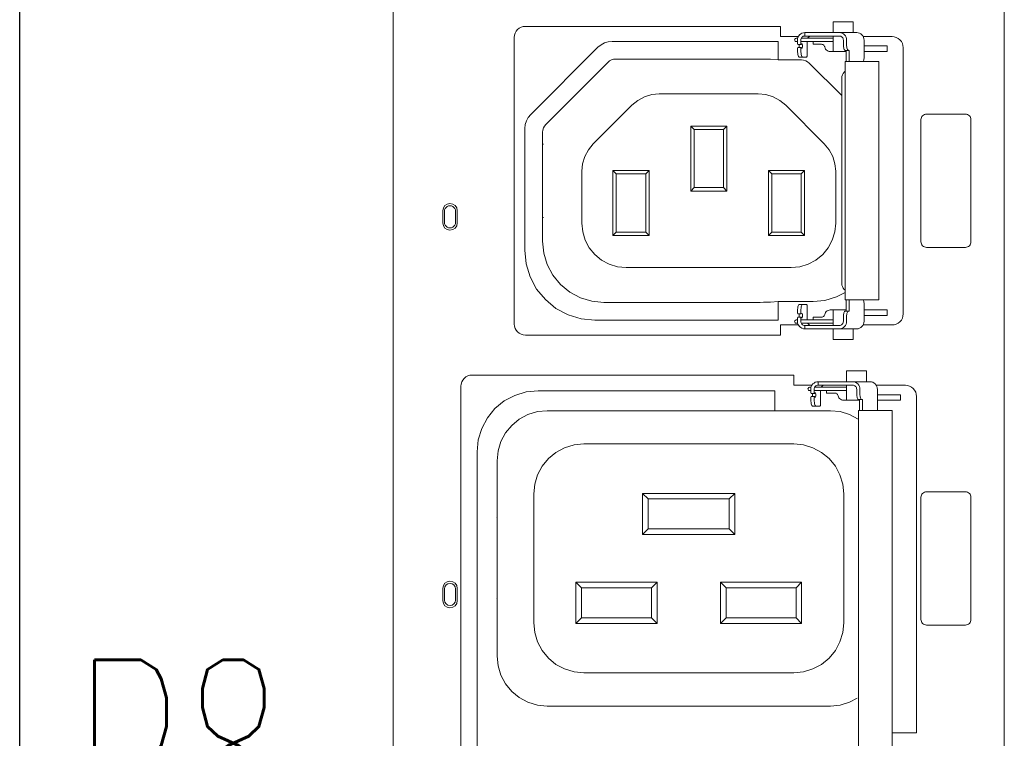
# Model space of a CAD drawing. Header units: millimetres. Extents: x 94562 to 148980, y -25377 to 3008.
# Tile 56 of 140: x 98812 to 98900, y -21764 to -21699. Entities that reach past the tile are written whole.
import ezdxf
from ezdxf.enums import TextEntityAlignment as Align

# ---------------------------------------------------------------- set-up
doc = ezdxf.new("R2010")
doc.units = ezdxf.units.MM
doc.layers.add('tt_opis', color=30, linetype='Continuous')
doc.layers.add('tt_symbole', color=40, linetype='Continuous')
doc.styles.add('Opis_czujki', font='romans.shx', dxfattribs={"width": 0.7})

# ---------------------------------------------------------------- blocks, each defined once
blk = doc.blocks.new('IT_szafa_stojąca_42U')
blk.add_line((289.4091, 1608.811), (289.4091, 1797.7235))
blk = doc.blocks.new('PDU_(18)C13_(6)C19')
at = {"layer": 'tt_symbole', "lineweight": 5}
for p, q in [((0, 6.864), (0, 13.05297)), ((0.39369, 13.05297), (0.39369, 6.88261)), ((0.26331, 8.5957), (0.26297, 8.59528)), ((0.26371, 8.59603), (0.26331, 8.5957)), ((0.26417, 8.5963), (0.26371, 8.59603)), ((0.26467, 8.59645), (0.26417, 8.5963)), ((0.26518, 8.59649), (0.26467, 8.59645)), ((0.26524, 8.59649), (0.26518, 8.59649)), ((0.26529, 8.59649), (0.26524, 8.59649)), ((0.26535, 8.59649), (0.26529, 8.59649)), ((0.26543, 8.59649), (0.26535, 8.59649)), ((0.2655, 8.59649), (0.26543, 8.59649)), ((0.26558, 8.59649), (0.2655, 8.59649)), ((0.26567, 8.59649), (0.26558, 8.59649)), ((0.26576, 8.59649), (0.26567, 8.59649)), ((0.27776, 8.59649), (0.26576, 8.59649)), ((0.27826, 8.59649), (0.27776, 8.59649)), ((0.27888, 8.59649), (0.27826, 8.59649)), ((0.27958, 8.59649), (0.27888, 8.59649)), ((0.2804, 8.59649), (0.27958, 8.59649)), ((0.28131, 8.59649), (0.2804, 8.59649)), ((0.28228, 8.59649), (0.28131, 8.59649)), ((0.28332, 8.59649), (0.28228, 8.59649)), ((0.2844, 8.59649), (0.28332, 8.59649)), ((0.28743, 8.59649), (0.2844, 8.59649)), ((0.28793, 8.59645), (0.28743, 8.59649)), ((0.28842, 8.5963), (0.28793, 8.59645)), ((0.28886, 8.59603), (0.28842, 8.5963)), ((0.28926, 8.5957), (0.28886, 8.59603)), ((0.28958, 8.59528), (0.28926, 8.5957)), ((0.30271, 8.59617), (0.32136, 8.59617)), ((0.32276, 8.59603), (0.32136, 8.59617)), ((0.32411, 8.59563), (0.32276, 8.59603)), ((0.32536, 8.59497), (0.32411, 8.59563)), ((0.08858, 8.54598), (0.1319, 8.5893)), ((0.1319, 8.5893), (0.13386, 8.5909)), ((0.13386, 8.5909), (0.13608, 8.59209)), ((0.13608, 8.59209), (0.13849, 8.59281)), ((0.13849, 8.59281), (0.141, 8.59306)), ((0.141, 8.59306), (0.24803, 8.59306)), ((0.2604, 8.59162), (0.26071, 8.59112)), ((0.26071, 8.59112), (0.26286, 8.59112)), ((0.26257, 8.5943), (0.26253, 8.59377)), ((0.26253, 8.59377), (0.26253, 8.59162)), ((0.26253, 8.59292), (0.26483, 8.59292)), ((0.26286, 8.59112), (0.26253, 8.59162)), ((0.26253, 8.58856), (0.26286, 8.58906)), ((0.26272, 8.59481), (0.26257, 8.5943)), ((0.26297, 8.59528), (0.26272, 8.59481)), ((0.26283, 8.58906), (0.26285, 8.58906)), ((0.26286, 8.59112), (0.26285, 8.59112)), ((0.26285, 8.58906), (0.26286, 8.58906)), ((0.2835, 8.59508), (0.26286, 8.59508)), ((0.26326, 8.59149), (0.26286, 8.59112)), ((0.26286, 8.58906), (0.26326, 8.58869)), ((0.26339, 8.59149), (0.26326, 8.59149)), ((0.2635, 8.59128), (0.26339, 8.59149)), ((0.2636, 8.5909), (0.2635, 8.59128)), ((0.2635, 8.5889), (0.2636, 8.58928)), ((0.26364, 8.59037), (0.2636, 8.5909)), ((0.2636, 8.58928), (0.26364, 8.58981)), ((0.26364, 8.58981), (0.26364, 8.59037)), ((0.26483, 8.59292), (0.2835, 8.59292)), ((0.27588, 8.59116), (0.27631, 8.59112)), ((0.27631, 8.59112), (0.27672, 8.59101)), ((0.27672, 8.59101), (0.2771, 8.5908)), ((0.2771, 8.5908), (0.27743, 8.59053)), ((0.27743, 8.59053), (0.27769, 8.5902)), ((0.27769, 8.5902), (0.2779, 8.58983)), ((0.2779, 8.58983), (0.27803, 8.58942)), ((0.27803, 8.58942), (0.27822, 8.58874)), ((0.28982, 8.59481), (0.28958, 8.59528)), ((0.28997, 8.5943), (0.28982, 8.59481)), ((0.29001, 8.59377), (0.28997, 8.5943)), ((0.29001, 8.59083), (0.29001, 8.59377)), ((0.29004, 8.59013), (0.29001, 8.59083)), ((0.2901, 8.58945), (0.29004, 8.59013)), ((0.29021, 8.58884), (0.2901, 8.58945)), ((0.32644, 8.59408), (0.32536, 8.59497)), ((0.32735, 8.59299), (0.32644, 8.59408)), ((0.32801, 8.59176), (0.32735, 8.59299)), ((0.32842, 8.59041), (0.32801, 8.59176)), ((0.32856, 8.58902), (0.32842, 8.59041)), ((0.26326, 8.58869), (0.26339, 8.58869)), ((0.26339, 8.58869), (0.2635, 8.5889)), ((0.27822, 8.58874), (0.27856, 8.58812)), ((0.27856, 8.58812), (0.27901, 8.58758)), ((0.27901, 8.58758), (0.27957, 8.58712)), ((0.27957, 8.58712), (0.28019, 8.58678)), ((0.28019, 8.58678), (0.28088, 8.58658)), ((0.28088, 8.58658), (0.2816, 8.58651)), ((0.2816, 8.58651), (0.29175, 8.58651)), ((0.29035, 8.5883), (0.29021, 8.58884)), ((0.29051, 8.58785), (0.29035, 8.5883)), ((0.29069, 8.58752), (0.29051, 8.58785)), ((0.2909, 8.58731), (0.29069, 8.58752)), ((0.29113, 8.58724), (0.2909, 8.58731)), ((0.29319, 8.58724), (0.29113, 8.58724)), ((0.32856, 8.41744), (0.32856, 8.58902)), ((0.08699, 8.54402), (0.08858, 8.54598)), ((0.08482, 8.53688), (0.08507, 8.53938)), ((0.08507, 8.53938), (0.08581, 8.5418)), ((0.08581, 8.5418), (0.08699, 8.54402)), ((0.08482, 8.45842), (0.08482, 8.53688)), ((0.08568, 8.44963), (0.08482, 8.45842)), ((0.08825, 8.44119), (0.08568, 8.44963)), ((0.0924, 8.4334), (0.08825, 8.44119)), ((0.098, 8.42658), (0.0924, 8.4334)), ((0.10482, 8.42098), (0.098, 8.42658)), ((0.29382, 8.41922), (0.29382, 8.42637)), ((0.303, 8.42605), (0.30289, 8.42637)), ((0.30314, 8.42551), (0.303, 8.42605)), ((0.30325, 8.4249), (0.30314, 8.42551)), ((0.30331, 8.42422), (0.30325, 8.4249)), ((0.30333, 8.42352), (0.30331, 8.42422)), ((0.11261, 8.41681), (0.10482, 8.42098)), ((0.2604, 8.41788), (0.2607, 8.4174)), ((0.26287, 8.4174), (0.26253, 8.41788)), ((0.27822, 8.41772), (0.27856, 8.41834)), ((0.27856, 8.41834), (0.27901, 8.41888)), ((0.27901, 8.41888), (0.27957, 8.41933)), ((0.27957, 8.41933), (0.28019, 8.41966)), ((0.28019, 8.41966), (0.28088, 8.41987)), ((0.28088, 8.41987), (0.2816, 8.41994)), ((0.2816, 8.41994), (0.29175, 8.41994)), ((0.29021, 8.41762), (0.29035, 8.41816)), ((0.29035, 8.41816), (0.29051, 8.4186)), ((0.29051, 8.4186), (0.29069, 8.41894)), ((0.29069, 8.41894), (0.2909, 8.41915)), ((0.2909, 8.41915), (0.29113, 8.41922)), ((0.29113, 8.41922), (0.29319, 8.41922)), ((0.29319, 8.41922), (0.29382, 8.41922)), ((0.30333, 8.41269), (0.30333, 8.42352)), ((0.12106, 8.41426), (0.11261, 8.41681)), ((0.12986, 8.4134), (0.12106, 8.41426)), ((0.24803, 8.4134), (0.12986, 8.4134)), ((0.26072, 8.41534), (0.2604, 8.41484)), ((0.2607, 8.4174), (0.26286, 8.4174)), ((0.26286, 8.41534), (0.26072, 8.41534)), ((0.26253, 8.41484), (0.26286, 8.41534)), ((0.26253, 8.41484), (0.26253, 8.41269)), ((0.26253, 8.41269), (0.26257, 8.41215)), ((0.26257, 8.41215), (0.26272, 8.41163)), ((0.26272, 8.41163), (0.26297, 8.41117)), ((0.26285, 8.4174), (0.26283, 8.4174)), ((0.26286, 8.4174), (0.26285, 8.4174)), ((0.26287, 8.4174), (0.26286, 8.4174)), ((0.26286, 8.41534), (0.26289, 8.41531)), ((0.26326, 8.41776), (0.26287, 8.4174)), ((0.26289, 8.41531), (0.26326, 8.41497)), ((0.26339, 8.41777), (0.26326, 8.41776)), ((0.26326, 8.41497), (0.26339, 8.41495)), ((0.2635, 8.41756), (0.26339, 8.41777)), ((0.26339, 8.41495), (0.2635, 8.41516)), ((0.2636, 8.41716), (0.2635, 8.41756)), ((0.2635, 8.41516), (0.2636, 8.41556)), ((0.26364, 8.41665), (0.2636, 8.41716)), ((0.2636, 8.41556), (0.26364, 8.41608)), ((0.26364, 8.41608), (0.26364, 8.41665)), ((0.27588, 8.41528), (0.27631, 8.41533)), ((0.27631, 8.41533), (0.27672, 8.41545)), ((0.27672, 8.41545), (0.2771, 8.41566)), ((0.2771, 8.41566), (0.27743, 8.41592)), ((0.27743, 8.41592), (0.27769, 8.41626)), ((0.27769, 8.41626), (0.2779, 8.41663)), ((0.2779, 8.41663), (0.27803, 8.41703)), ((0.27803, 8.41703), (0.27822, 8.41772)), ((0.28958, 8.41117), (0.28982, 8.41163)), ((0.28982, 8.41163), (0.28997, 8.41215)), ((0.28997, 8.41215), (0.29001, 8.41269)), ((0.29001, 8.41563), (0.29004, 8.41633)), ((0.29001, 8.41269), (0.29001, 8.41563)), ((0.29004, 8.41633), (0.2901, 8.41699)), ((0.2901, 8.41699), (0.29021, 8.41762)), ((0.30297, 8.4108), (0.30324, 8.41173)), ((0.30324, 8.41173), (0.30333, 8.41269)), ((0.32411, 8.41083), (0.32536, 8.41148)), ((0.32536, 8.41148), (0.32644, 8.41237)), ((0.32644, 8.41237), (0.32735, 8.41347)), ((0.32735, 8.41347), (0.32801, 8.4147)), ((0.32801, 8.4147), (0.32842, 8.41603)), ((0.32842, 8.41603), (0.32856, 8.41744)), ((0.26101, 8.41028), (0.24949, 8.41028)), ((0.24949, 8.41028), (0.24949, 8.40373)), ((0.26286, 8.41138), (0.26421, 8.41138)), ((0.26297, 8.41117), (0.26331, 8.41076)), ((0.26331, 8.41076), (0.26371, 8.41041)), ((0.26371, 8.41041), (0.26417, 8.41016)), ((0.26417, 8.41016), (0.26467, 8.41001)), ((0.26421, 8.41138), (0.26483, 8.41138)), ((0.26467, 8.41001), (0.26518, 8.40995)), ((0.26483, 8.41138), (0.2835, 8.41138)), ((0.26518, 8.40995), (0.26524, 8.40995)), ((0.26518, 8.40995), (0.26518, 8.40777)), ((0.26518, 8.40777), (0.27776, 8.40777)), ((0.26524, 8.40995), (0.26529, 8.40995)), ((0.26529, 8.40995), (0.26535, 8.40995)), ((0.26535, 8.40995), (0.26543, 8.40995)), ((0.26543, 8.40995), (0.2655, 8.40995)), ((0.2655, 8.40995), (0.26558, 8.40995)), ((0.26558, 8.40995), (0.26567, 8.40995)), ((0.26567, 8.40995), (0.26576, 8.40995)), ((0.26576, 8.40995), (0.27776, 8.40995)), ((0.27776, 8.40995), (0.27826, 8.40995)), ((0.27776, 8.40777), (0.27826, 8.40777)), ((0.27826, 8.40995), (0.27888, 8.40995)), ((0.27826, 8.40777), (0.27888, 8.40777)), ((0.27888, 8.40995), (0.27958, 8.40995)), ((0.27888, 8.40777), (0.27958, 8.40777)), ((0.27958, 8.40995), (0.2804, 8.40995)), ((0.27958, 8.40777), (0.2804, 8.40777)), ((0.2804, 8.40995), (0.28131, 8.40995)), ((0.2804, 8.40777), (0.28131, 8.40777)), ((0.28131, 8.40995), (0.28228, 8.40995)), ((0.28131, 8.40777), (0.28228, 8.40777)), ((0.28228, 8.40995), (0.28332, 8.40995)), ((0.28228, 8.40777), (0.28332, 8.40777)), ((0.28332, 8.40995), (0.2844, 8.40995)), ((0.28332, 8.40777), (0.2844, 8.40777)), ((0.2844, 8.40995), (0.28743, 8.40995)), ((0.2844, 8.40777), (0.28743, 8.40777)), ((0.28743, 8.40995), (0.28793, 8.41001)), ((0.28743, 8.40777), (0.29867, 8.40777)), ((0.28793, 8.41001), (0.28842, 8.41016)), ((0.28842, 8.41016), (0.28886, 8.41041)), ((0.28886, 8.41041), (0.28926, 8.41076)), ((0.28926, 8.41076), (0.28958, 8.41117)), ((0.29867, 8.40777), (0.29957, 8.40787)), ((0.29957, 8.40787), (0.30044, 8.40815)), ((0.30044, 8.40815), (0.30125, 8.4086)), ((0.30125, 8.4086), (0.30196, 8.40922)), ((0.30196, 8.40922), (0.30254, 8.40995)), ((0.30254, 8.40995), (0.30297, 8.4108)), ((0.32136, 8.41028), (0.32276, 8.41041)), ((0.32276, 8.41041), (0.32411, 8.41083)), ((0.24949, 8.40373), (0.08521, 8.40373)), ((0.07831, 8.36492), (0.08568, 8.36714)), ((0.08568, 8.36714), (0.09336, 8.3679)), ((0.09336, 8.3679), (0.24588, 8.3679)), ((0.27117, 8.36932), (0.27111, 8.36879)), ((0.27111, 8.36879), (0.27111, 8.36664)), ((0.27132, 8.36983), (0.27117, 8.36932)), ((0.27156, 8.37031), (0.27132, 8.36983)), ((0.29208, 8.37008), (0.27144, 8.37008)), ((0.27189, 8.37072), (0.27156, 8.37031)), ((0.27229, 8.37106), (0.27189, 8.37072)), ((0.27275, 8.37131), (0.27229, 8.37106)), ((0.27325, 8.37146), (0.27275, 8.37131)), ((0.27376, 8.37151), (0.27325, 8.37146)), ((0.31121, 8.3714), (0.31404, 8.3714)), ((0.31404, 8.3714), (0.32994, 8.3714)), ((0.06554, 8.35639), (0.0715, 8.36128)), ((0.0715, 8.36128), (0.07831, 8.36492)), ((0.27139, 8.36618), (0.27111, 8.36664)), ((0.27111, 8.36358), (0.27139, 8.36404)), ((0.2714, 8.36617), (0.27139, 8.36618)), ((0.27139, 8.36404), (0.2714, 8.36406)), ((0.27142, 8.36615), (0.2714, 8.36617)), ((0.2714, 8.36406), (0.27142, 8.36407)), ((0.27142, 8.36614), (0.27142, 8.36615)), ((0.27143, 8.36614), (0.27142, 8.36614)), ((0.27142, 8.36407), (0.27143, 8.36408)), ((0.27144, 8.36614), (0.27143, 8.36614)), ((0.27143, 8.36408), (0.27144, 8.36408)), ((0.27146, 8.36614), (0.27144, 8.36614)), ((0.27144, 8.36408), (0.27146, 8.36408)), ((0.27147, 8.36614), (0.27146, 8.36614)), ((0.27146, 8.36408), (0.27147, 8.36407)), ((0.27149, 8.36615), (0.27147, 8.36614)), ((0.27147, 8.36407), (0.27149, 8.36407)), ((0.27185, 8.36651), (0.27149, 8.36615)), ((0.27149, 8.36407), (0.27185, 8.36371)), ((0.27197, 8.36651), (0.27185, 8.36651)), ((0.27185, 8.36371), (0.27197, 8.36371)), ((0.2721, 8.36631), (0.27197, 8.36651)), ((0.27197, 8.36371), (0.2721, 8.36392)), ((0.27218, 8.36592), (0.2721, 8.36631)), ((0.2721, 8.36392), (0.27218, 8.36431)), ((0.27224, 8.36539), (0.27218, 8.36592)), ((0.27218, 8.36431), (0.27224, 8.36483)), ((0.27224, 8.36483), (0.27224, 8.36539)), ((0.2849, 8.36636), (0.28447, 8.3664)), ((0.28531, 8.36624), (0.2849, 8.36636)), ((0.28569, 8.36603), (0.28531, 8.36624)), ((0.28601, 8.36576), (0.28569, 8.36603)), ((0.28629, 8.36543), (0.28601, 8.36576)), ((0.28649, 8.36506), (0.28629, 8.36543)), ((0.28661, 8.36465), (0.28649, 8.36506)), ((0.28682, 8.36397), (0.28661, 8.36465)), ((0.28715, 8.36335), (0.28682, 8.36397)), ((0.2876, 8.36281), (0.28715, 8.36335)), ((0.28815, 8.36236), (0.2876, 8.36281)), ((0.28878, 8.36201), (0.28815, 8.36236)), ((0.28947, 8.36182), (0.28878, 8.36201)), ((0.29018, 8.36175), (0.28947, 8.36182)), ((0.30033, 8.36175), (0.29018, 8.36175)), ((0.33714, 8.14746), (0.33714, 8.36425)), ((0.06067, 8.35043), (0.06554, 8.35639)), ((0.05703, 8.34364), (0.06067, 8.35043)), ((0.05479, 8.33626), (0.05703, 8.34364)), ((0.05404, 8.32858), (0.05479, 8.33626)), ((0.05404, 7.96921), (0.05404, 8.32858))]:
    blk.add_line(p, q, dxfattribs=at)
for points in [[(0.26101, 8.59617), (0.24949, 8.59617), (0.24949, 8.60273), (0.08521, 8.60273), (0.08381, 8.60259), (0.08246, 8.60219), (0.08122, 8.60152), (0.08013, 8.60063), (0.07924, 8.59955), (0.07857, 8.59831), (0.07815, 8.59696), (0.07801, 8.59556), (0.07801, 8.41088, 0.412636), (0.08521, 8.40373)], [(0.26972, 8.3714), (0.25808, 8.3714), (0.25808, 8.37796), (0.05086, 8.37796), (0.04944, 8.37782), (0.0481, 8.37742), (0.04686, 8.37675), (0.04576, 8.37586), (0.04488, 8.37478), (0.04421, 8.37354), (0.04379, 8.37219), (0.04365, 8.37081), (0.04365, 7.92699, 0.413197), (0.05086, 7.91983)]]:
    blk.add_lwpolyline(points, format="xyb", dxfattribs=at)
for points in [[(0.29638, 8.59869), (0.29638, 8.60559), (0.29589, 8.60559), (0.29449, 8.60559), (0.2924, 8.60559), (0.28993, 8.60559), (0.28747, 8.60559), (0.28538, 8.60559), (0.28399, 8.60559), (0.2835, 8.60559), (0.2835, 8.59869)], [(0.25481, 8.59624), (0.25492, 8.59619), (0.25494, 8.59617)], [(0.26518, 8.59869), (0.26425, 8.59859), (0.26335, 8.59831), (0.26253, 8.59785), (0.26179, 8.59724), (0.26121, 8.59651), (0.26076, 8.59565), (0.26049, 8.59473), (0.2604, 8.59377), (0.2604, 8.59162)], [(0.28743, 8.59869), (0.2844, 8.59869), (0.28332, 8.59869), (0.28228, 8.59869), (0.28131, 8.59869), (0.2804, 8.59869), (0.27958, 8.59869), (0.27888, 8.59869), (0.27826, 8.59869), (0.27776, 8.59869), (0.26576, 8.59869), (0.26567, 8.59869), (0.26558, 8.59869), (0.2655, 8.59869), (0.26543, 8.59869), (0.26535, 8.59869), (0.26529, 8.59869), (0.26524, 8.59869), (0.26518, 8.59869), (0.26518, 8.59649)], [(0.26703, 8.59508), (0.26715, 8.59528), (0.26749, 8.5957), (0.26789, 8.59603), (0.26835, 8.5963), (0.26885, 8.59645), (0.26936, 8.59649)], [(0.2835, 8.59649), (0.2835, 8.58651)], [(0.29382, 8.58009), (0.29382, 8.58724), (0.29319, 8.58724), (0.29299, 8.58731), (0.29278, 8.58752), (0.29258, 8.58785), (0.29242, 8.5883), (0.29228, 8.58884), (0.29218, 8.58945), (0.29211, 8.59013), (0.2921, 8.59083), (0.2921, 8.59377), (0.292, 8.59473), (0.29174, 8.59565), (0.29131, 8.59651), (0.29072, 8.59724), (0.29001, 8.59785), (0.28921, 8.59831), (0.28833, 8.59859), (0.28743, 8.59869), (0.29867, 8.59869), (0.29957, 8.59859), (0.30044, 8.59831), (0.30125, 8.59785), (0.30196, 8.59724), (0.30254, 8.59651), (0.30297, 8.59565), (0.30324, 8.59473), (0.30333, 8.59377), (0.30333, 8.58294), (0.30331, 8.58223), (0.30325, 8.58156), (0.30314, 8.58095), (0.303, 8.58041), (0.30289, 8.58009)], [(0.24803, 8.58113), (0.24803, 8.59306)], [(0.26059, 8.59508), (0.26018, 8.59508), (0.25976, 8.59508), (0.25963, 8.59508), (0.25921, 8.59499), (0.25886, 8.59476), (0.25864, 8.59441), (0.25856, 8.59399), (0.25864, 8.59359), (0.25886, 8.59324), (0.25921, 8.59301), (0.25963, 8.59292), (0.25976, 8.59292), (0.26018, 8.59292), (0.2604, 8.59292)], [(0.26286, 8.58906), (0.26071, 8.58906), (0.2604, 8.58856), (0.2604, 8.5883), (0.26042, 8.58726), (0.26049, 8.58624), (0.2606, 8.58533), (0.26075, 8.58451), (0.26093, 8.58384), (0.26114, 8.58334), (0.26136, 8.58303), (0.2616, 8.58294), (0.26374, 8.58294), (0.2635, 8.58303), (0.26326, 8.58334), (0.26306, 8.58384), (0.26288, 8.58451), (0.26272, 8.58533), (0.26261, 8.58624), (0.26254, 8.58726), (0.26253, 8.5883), (0.26253, 8.58856)], [(0.26143, 8.58906), (0.26147, 8.58928), (0.26151, 8.58981), (0.26151, 8.59037), (0.26147, 8.5909), (0.26143, 8.59112)], [(0.26374, 8.58294), (0.26631, 8.58294), (0.26639, 8.58297), (0.26646, 8.58308), (0.26653, 8.58323), (0.2666, 8.58345), (0.26664, 8.58373), (0.26668, 8.58403), (0.26669, 8.58437), (0.26671, 8.58473), (0.26671, 8.59292)], [(0.27588, 8.59116), (0.27051, 8.59116), (0.27051, 8.59292)], [(0.30333, 8.59009), (0.30544, 8.59009), (0.31824, 8.59009), (0.31824, 8.58651), (0.30333, 8.58651)], [(0.29175, 8.58009), (0.29175, 8.58724)], [(0.28897, 8.5581), (0.26806, 8.57903), (0.26697, 8.57992), (0.26574, 8.58058), (0.26439, 8.58099), (0.26299, 8.58113), (0.24803, 8.58113), (0.2431, 8.58152), (0.24263, 8.58153), (0.24167, 8.58156), (0.24029, 8.58158), (0.2385, 8.58159), (0.23639, 8.58159), (0.23403, 8.5816), (0.23147, 8.5816), (0.22883, 8.58162), (0.14339, 8.58162), (0.14199, 8.58148), (0.14064, 8.58106), (0.1394, 8.58041), (0.13832, 8.57952), (0.09836, 8.53956), (0.09747, 8.53848), (0.09682, 8.53724), (0.0964, 8.5359), (0.09626, 8.53449), (0.09626, 8.46422), (0.09703, 8.45653), (0.09926, 8.44915), (0.1029, 8.44234), (0.10781, 8.43637), (0.11376, 8.43148), (0.12057, 8.42784), (0.12796, 8.4256), (0.13564, 8.42484), (0.22883, 8.42484), (0.23147, 8.42484), (0.23403, 8.42485), (0.23639, 8.42485), (0.2385, 8.42487), (0.24029, 8.42488), (0.24167, 8.4249), (0.24263, 8.42491), (0.2431, 8.42494), (0.24803, 8.42533), (0.27044, 8.42533), (0.27814, 8.42609), (0.28551, 8.42833), (0.29117, 8.43122)], [(0.29117, 8.57381), (0.29051, 8.57324), (0.28986, 8.57242), (0.28938, 8.57149), (0.28908, 8.57049), (0.28897, 8.56944), (0.28897, 8.43702), (0.28908, 8.43597), (0.28938, 8.43497), (0.28986, 8.43403), (0.29051, 8.43322), (0.29117, 8.43265)], [(0.19165, 8.4966), (0.19165, 8.53848)], [(0.21492, 8.53848), (0.21492, 8.4966)], [(0.19381, 8.53634), (0.19381, 8.49876)], [(0.21278, 8.49876), (0.21278, 8.53634)], [(0.09699, 8.52685), (0.0969, 8.52685)], [(0.14154, 8.46798), (0.14154, 8.50985)], [(0.14369, 8.5077), (0.14369, 8.47012)], [(0.16481, 8.50985), (0.16481, 8.46798), (0.16267, 8.47012), (0.16267, 8.5077)], [(0.24176, 8.46798), (0.24176, 8.50985), (0.24392, 8.5077), (0.24392, 8.47012)], [(0.24176, 8.50985), (0.26503, 8.50985)], [(0.26288, 8.5077), (0.24392, 8.5077)], [(0.26288, 8.47012), (0.26288, 8.5077), (0.26503, 8.50985), (0.26503, 8.46798)], [(0.09699, 8.4796), (0.0969, 8.4796)], [(0.16481, 8.46798), (0.14154, 8.46798), (0.14369, 8.47012), (0.16267, 8.47012)], [(0.24803, 8.4134), (0.24803, 8.42533)], [(0.29175, 8.41922), (0.29175, 8.42637)], [(0.2604, 8.41788), (0.2604, 8.41815), (0.26042, 8.4192), (0.26049, 8.4202), (0.2606, 8.42113), (0.26075, 8.42195), (0.26093, 8.42262), (0.26114, 8.42312), (0.26136, 8.42342), (0.2616, 8.42352), (0.26374, 8.42352), (0.2635, 8.42342), (0.26326, 8.42312), (0.26306, 8.42262), (0.26288, 8.42195), (0.26272, 8.42113), (0.26261, 8.4202), (0.26254, 8.4192), (0.26253, 8.41815), (0.26253, 8.41788)], [(0.26671, 8.41353), (0.26671, 8.42173), (0.26669, 8.42208), (0.26668, 8.42241), (0.26664, 8.42273), (0.2666, 8.42299), (0.26653, 8.42322), (0.26646, 8.42338), (0.26639, 8.42349), (0.26631, 8.42352), (0.26374, 8.42352)], [(0.2835, 8.41994), (0.2835, 8.40995)], [(0.29319, 8.41922), (0.29299, 8.41915), (0.29278, 8.41894), (0.29258, 8.4186), (0.29242, 8.41816), (0.29228, 8.41762), (0.29218, 8.41699), (0.29211, 8.41633), (0.2921, 8.41563), (0.2921, 8.41269), (0.292, 8.41173), (0.29174, 8.4108), (0.29131, 8.40995), (0.29072, 8.40922), (0.29001, 8.4086), (0.28921, 8.40815), (0.28833, 8.40787), (0.28743, 8.40777)], [(0.30333, 8.41637), (0.30544, 8.41637), (0.31824, 8.41637), (0.31824, 8.41994), (0.30333, 8.41994)], [(0.2604, 8.41353), (0.26018, 8.41353), (0.25976, 8.41353), (0.25963, 8.41353), (0.25921, 8.41345), (0.25886, 8.41322), (0.25864, 8.41287), (0.25856, 8.41245), (0.25864, 8.41205), (0.25886, 8.4117), (0.25921, 8.41147), (0.25963, 8.41138), (0.25976, 8.41138), (0.26018, 8.41138), (0.26059, 8.41138)], [(0.2604, 8.41484), (0.2604, 8.41269), (0.26049, 8.41173), (0.26076, 8.4108), (0.26121, 8.40995), (0.26179, 8.40922), (0.26253, 8.4086), (0.26335, 8.40815), (0.26425, 8.40787), (0.26518, 8.40777)], [(0.26143, 8.4174), (0.26147, 8.41716), (0.26151, 8.41665), (0.26151, 8.41608), (0.26147, 8.41556), (0.26143, 8.41534)], [(0.2835, 8.41353), (0.26253, 8.41353)], [(0.27588, 8.41528), (0.27051, 8.41528), (0.27051, 8.41353)], [(0.26936, 8.40995), (0.26885, 8.41001), (0.26835, 8.41016), (0.26789, 8.41041), (0.26749, 8.41076), (0.26715, 8.41117), (0.26703, 8.41138)], [(0.2835, 8.40777), (0.2835, 8.40087), (0.28399, 8.40087), (0.28538, 8.40087), (0.28747, 8.40087), (0.28993, 8.40087), (0.2924, 8.40087), (0.29449, 8.40087), (0.29589, 8.40087), (0.29638, 8.40087), (0.29638, 8.40777)], [(0.30274, 8.41028), (0.32136, 8.41028)], [(0.30497, 8.37369), (0.30497, 8.38082), (0.30447, 8.38082), (0.30308, 8.38082), (0.30099, 8.38082), (0.29853, 8.38082), (0.29606, 8.38082), (0.29397, 8.38082), (0.29257, 8.38082), (0.29208, 8.38082), (0.29208, 8.37369)], [(0.29601, 8.37369), (0.293, 8.37369), (0.2919, 8.37369), (0.29086, 8.37369), (0.28989, 8.37369), (0.28899, 8.37369), (0.28818, 8.37369), (0.28746, 8.37369), (0.28686, 8.37369), (0.28636, 8.37369), (0.27436, 8.37369), (0.27426, 8.37369), (0.27418, 8.37369), (0.2741, 8.37369), (0.27401, 8.37369), (0.27394, 8.37369), (0.27388, 8.37369), (0.27382, 8.37369), (0.27376, 8.37369), (0.27283, 8.37361), (0.27194, 8.37332), (0.27111, 8.37287), (0.27039, 8.37226), (0.26979, 8.37151), (0.26935, 8.37067), (0.26908, 8.36975), (0.26899, 8.36879), (0.26899, 8.36664), (0.26929, 8.36614), (0.26929, 8.36614), (0.27144, 8.36614)], [(0.31192, 8.35511), (0.31192, 8.36879), (0.31183, 8.36975), (0.31157, 8.37067), (0.31114, 8.37151), (0.31056, 8.37226), (0.30985, 8.37287), (0.30904, 8.37332), (0.30817, 8.37361), (0.30725, 8.37369), (0.29601, 8.37369), (0.29693, 8.37361), (0.29781, 8.37332), (0.29861, 8.37287), (0.29932, 8.37226), (0.2999, 8.37151), (0.30033, 8.37067), (0.3006, 8.36975), (0.30068, 8.36879), (0.30068, 8.36585), (0.30071, 8.36514), (0.30076, 8.36447), (0.30088, 8.36385), (0.301, 8.36331), (0.30118, 8.36286), (0.30136, 8.36254), (0.30157, 8.36233), (0.30179, 8.36226), (0.29971, 8.36226), (0.2995, 8.36233), (0.29929, 8.36254), (0.2991, 8.36286), (0.29893, 8.36331), (0.29879, 8.36385), (0.29869, 8.36447), (0.29863, 8.36514), (0.29861, 8.36585), (0.29861, 8.36879), (0.29856, 8.36932), (0.29842, 8.36983), (0.29817, 8.37031), (0.29785, 8.37072), (0.29746, 8.37106), (0.29701, 8.37131), (0.29653, 8.37146), (0.29601, 8.37151), (0.293, 8.37151), (0.2919, 8.37151), (0.29086, 8.37151), (0.28989, 8.37151), (0.28899, 8.37151), (0.28818, 8.37151), (0.28746, 8.37151), (0.28686, 8.37151), (0.28636, 8.37151), (0.27436, 8.37151), (0.27426, 8.37151), (0.27418, 8.37151), (0.2741, 8.37151), (0.27401, 8.37151), (0.27394, 8.37151), (0.27388, 8.37151), (0.27382, 8.37151), (0.27376, 8.37151), (0.27376, 8.37369)], [(0.24588, 8.35501), (0.24588, 8.3679)], [(0.26267, 8.37151), (0.26274, 8.37151)], [(0.26915, 8.37008), (0.26876, 8.37008), (0.26836, 8.37008), (0.26821, 8.37008), (0.26781, 8.37001), (0.26746, 8.36978), (0.26722, 8.36943), (0.26714, 8.36901), (0.26722, 8.3686), (0.26746, 8.36825), (0.26781, 8.36803), (0.26821, 8.36794), (0.26836, 8.36794), (0.26876, 8.36794), (0.26899, 8.36794)], [(0.27111, 8.36794), (0.29208, 8.36794)], [(0.27232, 8.35794), (0.27489, 8.35794), (0.27497, 8.35799), (0.27506, 8.35808), (0.27513, 8.35825), (0.27518, 8.35847), (0.27524, 8.35875), (0.27526, 8.35906), (0.27529, 8.35939), (0.27531, 8.35974), (0.27531, 8.36794)], [(0.27561, 8.37008), (0.27575, 8.37031), (0.27607, 8.37072), (0.27649, 8.37106), (0.27694, 8.37131), (0.27743, 8.37146), (0.27796, 8.37151)], [(0.28447, 8.3664), (0.2791, 8.3664), (0.2791, 8.36794)], [(0.29208, 8.37151), (0.29208, 8.36175)], [(0.27144, 8.36408), (0.26929, 8.36408), (0.26929, 8.36408), (0.26899, 8.36358), (0.26899, 8.36332), (0.26901, 8.36228), (0.26908, 8.36126), (0.26919, 8.36033), (0.26933, 8.35953), (0.26953, 8.35886), (0.26974, 8.35836), (0.26996, 8.35806), (0.27019, 8.35794), (0.27232, 8.35794), (0.27208, 8.35806), (0.27186, 8.35836), (0.27165, 8.35886), (0.27147, 8.35953), (0.27132, 8.36033), (0.27121, 8.36126), (0.27114, 8.36228), (0.27111, 8.36332), (0.27111, 8.36358)], [(0.27001, 8.36408), (0.27006, 8.36431), (0.27011, 8.36483), (0.27011, 8.36539), (0.27006, 8.36592), (0.27001, 8.36614)], [(0.30033, 8.35511), (0.30033, 8.36226)], [(0.30242, 8.35511), (0.30242, 8.36226), (0.30179, 8.36226)], [(0.31192, 8.36532), (0.32682, 8.36532), (0.32682, 8.36175), (0.31192, 8.36175)], [(0.29976, 8.34946), (0.29957, 8.34958), (0.294, 8.35257), (0.28796, 8.3544), (0.28167, 8.35501), (0.09914, 8.35501), (0.09285, 8.3544), (0.08681, 8.35257), (0.08124, 8.34958), (0.07636, 8.34558), (0.07235, 8.34069), (0.06938, 8.33512), (0.06754, 8.32908), (0.06692, 8.32281), (0.06692, 8.19689), (0.06754, 8.19061), (0.06938, 8.18457), (0.07235, 8.179), (0.07636, 8.17411), (0.08124, 8.17011), (0.08681, 8.16712), (0.09285, 8.16531), (0.09914, 8.16468), (0.28167, 8.16468), (0.28796, 8.16531), (0.294, 8.16712), (0.29899, 8.16972)], [(0.32144, 7.94268), (0.32144, 8.35511), (0.32142, 8.35511), (0.32078, 8.35511), (0.31935, 8.35511), (0.31738, 8.35511), (0.31514, 8.35511), (0.31299, 8.35511), (0.30236, 8.35511), (0.30165, 8.35511), (0.30101, 8.35511), (0.3005, 8.35511), (0.30011, 8.35511), (0.29986, 8.35511), (0.29976, 8.35511), (0.29976, 7.94268)], [(0.21653, 8.29814), (0.16428, 8.29814), (0.16069, 8.30172), (0.22011, 8.30172)], [(0.22011, 8.27524), (0.16069, 8.27524), (0.16069, 8.30172)], [(0.16428, 8.29814), (0.16428, 8.27882)], [(0.06663, 8.28597), (0.0666, 8.28597)], [(0.16069, 8.27524), (0.16428, 8.27882), (0.21653, 8.27882)], [(0.17, 8.21797), (0.11775, 8.21797), (0.11775, 8.24446), (0.17, 8.24446)], [(0.16642, 8.24087), (0.12132, 8.24087), (0.11775, 8.24446)], [(0.12132, 8.24087), (0.12132, 8.22156)], [(0.21081, 8.24446), (0.21439, 8.24087), (0.21439, 8.22156)], [(0.25949, 8.24087), (0.21439, 8.24087)], [(0.26306, 8.21797), (0.25949, 8.22156), (0.25949, 8.24087), (0.26306, 8.24446)], [(0.06663, 8.23372), (0.0666, 8.23372)], [(0.11775, 8.21797), (0.12132, 8.22156), (0.16642, 8.22156)], [(0.21081, 8.21797), (0.21439, 8.22156), (0.25949, 8.22156)], [(0.33714, 8.14746), (0.32144, 8.14746)]]:
    blk.add_lwpolyline(points, dxfattribs=at)
for points in [[(0.29117, 8.58009), (0.29117, 8.42637), (0.29128, 8.42637), (0.29153, 8.42637), (0.29192, 8.42637), (0.29243, 8.42637), (0.29306, 8.42637), (0.29378, 8.42637), (0.30439, 8.42637), (0.30654, 8.42637), (0.30878, 8.42637), (0.31076, 8.42637), (0.31218, 8.42637), (0.31283, 8.42637), (0.31286, 8.42637), (0.31286, 8.58009), (0.31283, 8.58009), (0.31218, 8.58009), (0.31076, 8.58009), (0.30878, 8.58009), (0.30654, 8.58009), (0.30439, 8.58009), (0.29378, 8.58009), (0.29306, 8.58009), (0.29243, 8.58009), (0.29192, 8.58009), (0.29153, 8.58009), (0.29128, 8.58009)], [(0.25644, 8.44722), (0.15014, 8.44722), (0.14456, 8.44777), (0.13918, 8.4494), (0.13424, 8.45203), (0.12989, 8.4556), (0.12633, 8.45994), (0.12368, 8.4649), (0.12206, 8.47026), (0.1215, 8.47584), (0.1215, 8.50931), (0.12199, 8.5142), (0.12342, 8.5189), (0.12572, 8.52323), (0.12885, 8.52703), (0.15372, 8.5519), (0.15751, 8.55502), (0.16185, 8.55734), (0.16654, 8.55876), (0.17143, 8.55924), (0.23514, 8.55924), (0.24003, 8.55876), (0.24474, 8.55734), (0.24907, 8.55502), (0.25286, 8.5519), (0.27774, 8.52703), (0.28085, 8.52323), (0.28317, 8.5189), (0.28458, 8.5142), (0.28507, 8.50931), (0.28507, 8.47584), (0.28451, 8.47026), (0.28289, 8.4649), (0.28025, 8.45994), (0.27668, 8.4556), (0.27235, 8.45203), (0.26739, 8.4494), (0.26203, 8.44777)], [(0.34358, 8.46028), (0.36864, 8.46028), (0.36935, 8.46035), (0.37001, 8.46056), (0.37063, 8.46087), (0.37118, 8.46132), (0.37161, 8.46186), (0.37194, 8.46249), (0.37215, 8.46315), (0.37222, 8.46386), (0.37222, 8.5426), (0.37215, 8.54329), (0.37194, 8.54397), (0.37161, 8.54458), (0.37118, 8.54512), (0.37063, 8.54557), (0.37001, 8.5459), (0.36935, 8.54611), (0.36864, 8.54618), (0.34358, 8.54618), (0.34289, 8.54611), (0.34222, 8.5459), (0.3416, 8.54557), (0.34106, 8.54512), (0.34061, 8.54458), (0.34028, 8.54397), (0.34008, 8.54329), (0.34001, 8.5426), (0.34001, 8.46386), (0.34008, 8.46315), (0.34028, 8.46249), (0.34061, 8.46186), (0.34106, 8.46132), (0.3416, 8.46087), (0.34222, 8.46056), (0.34289, 8.46035)], [(0.21492, 8.53848), (0.21278, 8.53634), (0.19381, 8.53634), (0.19165, 8.53848)], [(0.16481, 8.50985), (0.16267, 8.5077), (0.14369, 8.5077), (0.14154, 8.50985)], [(0.19381, 8.49876), (0.21278, 8.49876), (0.21492, 8.4966), (0.19165, 8.4966)], [(0.04122, 8.4839), (0.04088, 8.48568), (0.03986, 8.48719), (0.03835, 8.48819), (0.03657, 8.48856), (0.03479, 8.48819), (0.03328, 8.48719), (0.03228, 8.48568), (0.03192, 8.4839), (0.03192, 8.47603), (0.03228, 8.47425), (0.03328, 8.47274), (0.03479, 8.47172), (0.03657, 8.47137), (0.03835, 8.47172), (0.03986, 8.47274), (0.04088, 8.47425), (0.04122, 8.47603)], [(0.24392, 8.47012), (0.26288, 8.47012), (0.26503, 8.46798), (0.24176, 8.46798)], [(0.29026, 8.21833), (0.28964, 8.21204), (0.28781, 8.206), (0.28483, 8.20043), (0.28082, 8.19556), (0.27594, 8.19154), (0.27038, 8.18857), (0.26433, 8.18674), (0.25804, 8.18612), (0.12276, 8.18612), (0.11647, 8.18674), (0.11043, 8.18857), (0.10486, 8.19154), (0.09999, 8.19556), (0.09597, 8.20043), (0.093, 8.206), (0.09117, 8.21204), (0.09054, 8.21833), (0.09054, 8.30136), (0.09117, 8.30765), (0.093, 8.31369), (0.09597, 8.31926), (0.09999, 8.32414), (0.10486, 8.32815), (0.11043, 8.33112), (0.11647, 8.33296), (0.12276, 8.33358), (0.25804, 8.33358), (0.26433, 8.33296), (0.27038, 8.33112), (0.27594, 8.32815), (0.28082, 8.32414), (0.28483, 8.31926), (0.28781, 8.31369), (0.28964, 8.30765), (0.29026, 8.30136)], [(0.22011, 8.27524), (0.21653, 8.27882), (0.21653, 8.29814), (0.22011, 8.30172)], [(0.37222, 8.29922), (0.37215, 8.29992), (0.37194, 8.30058), (0.37161, 8.30121), (0.37118, 8.30175), (0.37063, 8.30219), (0.37001, 8.30253), (0.36935, 8.30272), (0.36864, 8.30279), (0.34358, 8.30279), (0.34289, 8.30272), (0.34222, 8.30253), (0.3416, 8.30219), (0.34106, 8.30175), (0.34061, 8.30121), (0.34028, 8.30058), (0.34008, 8.29992), (0.34001, 8.29922), (0.34001, 8.22047), (0.34008, 8.21978), (0.34028, 8.21911), (0.34061, 8.21849), (0.34106, 8.21794), (0.3416, 8.2175), (0.34222, 8.21717), (0.34289, 8.21697), (0.34358, 8.2169), (0.36864, 8.2169), (0.36935, 8.21697), (0.37001, 8.21717), (0.37063, 8.2175), (0.37118, 8.21794), (0.37161, 8.21849), (0.37194, 8.21911), (0.37215, 8.21978), (0.37222, 8.22047)], [(0.04122, 8.24051), (0.04088, 8.24231), (0.03986, 8.24381), (0.03835, 8.24482), (0.03657, 8.24517), (0.03479, 8.24482), (0.03328, 8.24381), (0.03228, 8.24231), (0.03192, 8.24051), (0.03192, 8.23265), (0.03228, 8.23086), (0.03328, 8.22936), (0.03479, 8.22835), (0.03657, 8.228), (0.03835, 8.22835), (0.03986, 8.22936), (0.04088, 8.23086), (0.04122, 8.23265)], [(0.17, 8.21797), (0.16642, 8.22156), (0.16642, 8.24087), (0.17, 8.24446)], [(0.21081, 8.21797), (0.21081, 8.24446), (0.26306, 8.24446), (0.26306, 8.21797)]]:
    blk.add_lwpolyline(points, close=True, dxfattribs=at)
for points in [[(0.033, 8.48354), (0.033, 8.47639, 1.001446), (0.04015, 8.47639), (0.04015, 8.48354, 1.002231)], [(0.033, 8.24017), (0.033, 8.233, 0.99757), (0.04015, 8.233), (0.04015, 8.24017, 0.998348)]]:
    blk.add_lwpolyline(points, format="xyb", close=True, dxfattribs=at)
blk.add_arc((0.32997, 8.36424), 0.00717, 0.11379, 90.21912, dxfattribs=at)

msp = doc.modelspace()

# ---------------------------------------------------------------- block references
at = {"layer": 'tt_symbole'}
for name, p, xscale, yscale, zscale in [('IT_szafa_stojąca_42U', (95917.499, -39000.652), 10, 10, 10), ('PDU_(18)C13_(6)C19', (98845.21, -22901.429), 139.7022507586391, 139.7022507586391, 139.7022507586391)]:
    msp.add_blockref(name, p, dxfattribs=dict(at, xscale=xscale, yscale=yscale, zscale=zscale))

# ---------------------------------------------------------------- texts
at = {"layer": 'tt_opis', "style": 'Opis_czujki', "width": 0.6}
msp.add_text('P8', height=18, dxfattribs=at).set_placement((98835.441, -21774.649), align=Align.RIGHT)

doc.saveas('drawing.dxf')
